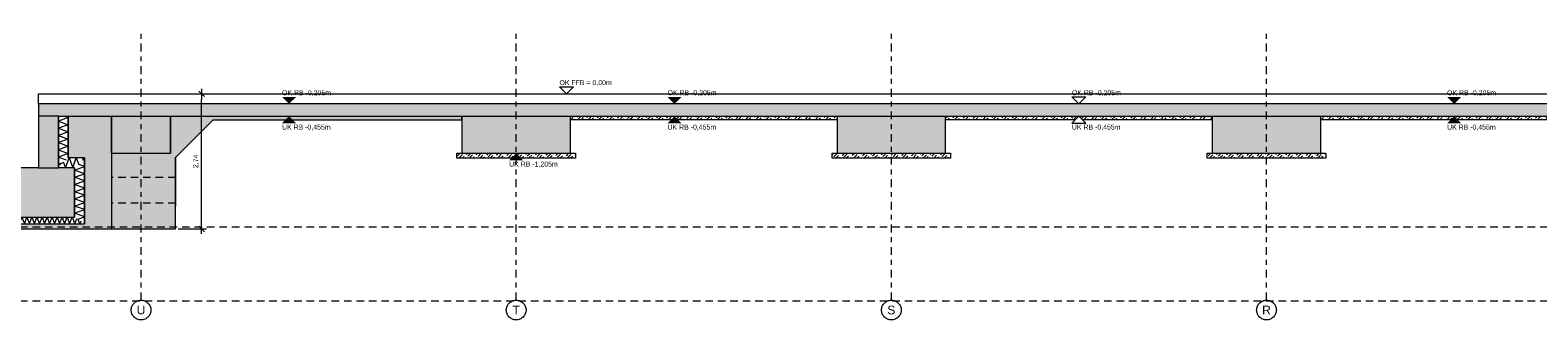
# Model space of a CAD drawing. Header units: metres. Extents: x -273 to 6, y -183 to 13.
# Tile 8 of 141: x -163 to -132, y -55 to -49. Entities that reach past the tile are written whole.
import ezdxf

# ---------------------------------------------------------------- set-up
doc = ezdxf.new("R2010")
doc.units = ezdxf.units.M
doc.header["$LTSCALE"] = 0.05
doc.header["$PDMODE"] = 1
doc.header["$PDSIZE"] = -2
doc.linetypes.add('ISO-02 Strichlinie', pattern=[3.81, 3.048, -0.762])
doc.linetypes.add('Linienart-53', pattern=[5.291531, 3.175, -1.058062, 0.352704, -0.705764])
doc.layers.get('0').update_dxf_attribs({"lineweight": 25})
for name, color, linetype, lineweight, true_color in [('00 -Bauelemente -Dämmung innen', 7, 'Continuous', 9, 0xff7fe6), ('30 -35 Decken- 0 Decken', 7, 'Continuous', 35, 0x00ee00), ('70 -72 Beschriftung- 1 Beschriftung allgemein', 7, 'Continuous', 9, 0xff6633), ('70 -76 Bemaßung- 2 Allgemein', 7, 'Continuous', 5, 0x6666cc)]:
    doc.layers.add(name, color=color, linetype=linetype, lineweight=lineweight, true_color=true_color)
doc.layers.add('70 -71 Achsen- 1 Gebäudeachsen', color=7, linetype='Linienart-53', lineweight=18)
doc.layers.add('Keine', color=7, linetype='Continuous', lineweight=9)
doc.styles.add('Arial', font='arial.ttf')
doc.dimstyles.new('SIA_DIN1356', dxfattribs={"dimtxt": 0.100689, "dimasz": 0.112241, "dimexe": 0.1, "dimexo": 0.15, "dimgap": 0.025, "dimtad": 1, "dimdec": 3, "dimtxsty": 'Arial', "dimblk": 'VW_SLASH-3', "dimblk1": 'VW_SLASH-3', "dimblk2": 'VW_SLASH-3', "dimcen": 0, "dimdle": 0.1, "dimadec": 3, "dimazin": 0, "dimtfac": 1, "dimtdec": 3, "dimtix": 1, "dimtmove": 0, "dimatfit": 0, "dimldrblk": 'VW_FILLEDARROW-1', "dimfxl": 1, "dimfrac": 2, "dimtolj": 1, "dimarcsym": 0})
pattern_1 = [(-135, (0, 0), (0.035355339, -0.035355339), [0.084852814, -0.056568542])]

# ---------------------------------------------------------------- blocks, each defined once
blk = doc.blocks.new('Gruppe-3257')
at = {"color": 255, "linetype": 'Continuous', "lineweight": 5}
blk.add_wipeout([(-161.366, 33.931), (-161.366, 35.271), (-161.566, 35.071), (-161.566, 34.071)], dxfattribs=at).dxf.layer = '00 -Bauelemente -Dämmung innen'
blk = doc.blocks.new('Gruppe-3258')
at = {"layer": '00 -Bauelemente -Dämmung innen', "color": 7, "transparency": 33554687, "flags": 128}
for points in [[(-161.503, 34.027), (-161.366, 34.077), (-161.566, 34.15), (-161.366, 34.222), (-161.566, 34.295), (-161.366, 34.368), (-161.566, 34.441), (-161.366, 34.514), (-161.566, 34.586), (-161.366, 34.659), (-161.566, 34.732), (-161.366, 34.805), (-161.566, 34.878), (-161.366, 34.95), (-161.566, 35.023), (-161.366, 35.096), (-161.495, 35.143)], [(-161.388, 35.249), (-161.366, 35.241), (-161.413, 35.224)], [(-161.388, 35.249), (-161.366, 35.241), (-161.413, 35.224)]]:
    blk.add_lwpolyline(points, dxfattribs=at)
blk = doc.blocks.new('Gruppe-3259')
at = {"layer": '00 -Bauelemente -Dämmung innen', "color": 7, "linetype": 'Continuous', "lineweight": 9, "transparency": 33554687}
blk.add_line((-161.566, 35.071), (-161.566, 34.071), dxfattribs=at)
blk = doc.blocks.new('Gruppe-3260')
at = {"layer": '00 -Bauelemente -Dämmung innen', "color": 7, "linetype": 'Continuous', "lineweight": 9, "transparency": 33554687}
blk.add_line((-161.366, 33.931), (-161.366, 35.271), dxfattribs=at)
blk = doc.blocks.new('Gruppe-3261')
at = {"layer": '00 -Bauelemente -Dämmung innen', "color": 7, "transparency": 33554687}
for name in ['Gruppe-3260', 'Gruppe-3259']:
    blk.add_blockref(name, (0, 0), dxfattribs=at)
blk = doc.blocks.new('Gruppe-3262')
at = {"layer": '00 -Bauelemente -Dämmung innen', "color": 7}
blk.add_blockref('Gruppe-3257', (0, 0), dxfattribs=at)
at = {"layer": '00 -Bauelemente -Dämmung innen', "color": 7, "transparency": 33554687}
for name in ['Gruppe-3261', 'Gruppe-3258']:
    blk.add_blockref(name, (0, 0), dxfattribs=at)
blk = doc.blocks.new('Gruppe-3263')
at = {"layer": '00 -Bauelemente -Dämmung innen', "color": 7, "transparency": 33554687}
blk.add_blockref('Gruppe-3262', (0, 0), dxfattribs=at)
at = {"layer": '00 -Bauelemente -Dämmung innen', "color": 0, "flags": 1}
for tag in ['IFC_UUID', 'instanceID', 'prm0_name', 'prm0_type', 'prm0_value', 'prm1_name', 'prm1_type', 'prm1_value', 'prm2_name', 'prm2_type', 'prm2_value', 'prm3_name', 'prm3_type', 'prm3_value', 'prm4_name', 'prm4_type', 'prm4_value', 'prm5_name', 'prm5_type', 'prm5_value', 'prm6_name', 'prm6_type', 'prm6_value']:
    blk.add_attdef(tag, (-161.566, 33.931), '', height=0.00018, dxfattribs=at)
blk = doc.blocks.new('Gruppe-3264')
at = {"color": 255, "linetype": 'Continuous', "lineweight": 5}
blk.add_wipeout([(-161.896, 35.071), (-161.566, 35.071), (-161.366, 35.271), (-161.696, 35.271)], dxfattribs=at).dxf.layer = '00 -Bauelemente -Dämmung innen'
blk = doc.blocks.new('Gruppe-3265')
at = {"layer": '00 -Bauelemente -Dämmung innen', "color": 7, "transparency": 33554687, "flags": 128}
for points in [[(-161.789, 35.178), (-161.75, 35.071), (-161.678, 35.271), (-161.605, 35.071), (-161.532, 35.271), (-161.488, 35.149)], [(-161.398, 35.239), (-161.386, 35.271), (-161.381, 35.256)], [(-161.398, 35.239), (-161.386, 35.271), (-161.381, 35.256)]]:
    blk.add_lwpolyline(points, dxfattribs=at)
blk = doc.blocks.new('Gruppe-3266')
at = {"layer": '00 -Bauelemente -Dämmung innen', "color": 7, "linetype": 'Continuous', "lineweight": 9, "transparency": 33554687}
blk.add_line((-161.366, 35.271), (-161.696, 35.271), dxfattribs=at)
blk = doc.blocks.new('Gruppe-3267')
at = {"layer": '00 -Bauelemente -Dämmung innen', "color": 7, "linetype": 'Continuous', "lineweight": 9, "transparency": 33554687}
blk.add_line((-161.896, 35.071), (-161.566, 35.071), dxfattribs=at)
blk = doc.blocks.new('Gruppe-3268')
at = {"layer": '00 -Bauelemente -Dämmung innen', "color": 7, "transparency": 33554687}
for name in ['Gruppe-3266', 'Gruppe-3267']:
    blk.add_blockref(name, (0, 0), dxfattribs=at)
blk = doc.blocks.new('Gruppe-3269')
at = {"layer": '00 -Bauelemente -Dämmung innen', "color": 7}
blk.add_blockref('Gruppe-3264', (0, 0), dxfattribs=at)
at = {"layer": '00 -Bauelemente -Dämmung innen', "color": 7, "transparency": 33554687}
for name in ['Gruppe-3268', 'Gruppe-3265']:
    blk.add_blockref(name, (0, 0), dxfattribs=at)
blk = doc.blocks.new('Gruppe-3270')
at = {"layer": '00 -Bauelemente -Dämmung innen', "color": 7, "transparency": 33554687}
blk.add_blockref('Gruppe-3269', (0, 0), dxfattribs=at)
at = {"layer": '00 -Bauelemente -Dämmung innen', "color": 0, "flags": 1}
for tag in ['IFC_UUID', 'instanceID', 'prm0_name', 'prm0_type', 'prm0_value', 'prm1_name', 'prm1_type', 'prm1_value', 'prm2_name', 'prm2_type', 'prm2_value', 'prm3_name', 'prm3_type', 'prm3_value', 'prm4_name', 'prm4_type', 'prm4_value', 'prm5_name', 'prm5_type', 'prm5_value', 'prm6_name', 'prm6_type', 'prm6_value']:
    blk.add_attdef(tag, (-161.896, 35.071), '', height=0.00018, dxfattribs=at)
blk = doc.blocks.new('Gruppe-3271')
at = {"color": 255, "linetype": 'Continuous', "lineweight": 5}
blk.add_wipeout([(-161.696, 35.271), (-161.696, 36.116), (-161.896, 36.116), (-161.896, 35.071)], dxfattribs=at).dxf.layer = '00 -Bauelemente -Dämmung innen'
blk = doc.blocks.new('Gruppe-3272')
at = {"layer": '00 -Bauelemente -Dämmung innen', "color": 7, "transparency": 33554687, "flags": 128}
for points in [[(-161.767, 36.116), (-161.696, 36.09), (-161.896, 36.018), (-161.696, 35.945), (-161.896, 35.872), (-161.696, 35.799), (-161.896, 35.726), (-161.696, 35.654), (-161.896, 35.581), (-161.696, 35.508), (-161.896, 35.435), (-161.696, 35.362), (-161.896, 35.29), (-161.736, 35.231)], [(-161.843, 35.125), (-161.896, 35.144), (-161.782, 35.186)]]:
    blk.add_lwpolyline(points, dxfattribs=at)
blk = doc.blocks.new('Gruppe-3273')
at = {"layer": '00 -Bauelemente -Dämmung innen', "color": 7, "linetype": 'Continuous', "lineweight": 9, "transparency": 33554687}
blk.add_line((-161.896, 36.116), (-161.896, 35.071), dxfattribs=at)
blk = doc.blocks.new('Gruppe-3274')
at = {"layer": '00 -Bauelemente -Dämmung innen', "color": 7, "linetype": 'Continuous', "lineweight": 9, "transparency": 33554687}
blk.add_line((-161.696, 35.271), (-161.696, 36.116), dxfattribs=at)
blk = doc.blocks.new('Gruppe-3275')
at = {"layer": '00 -Bauelemente -Dämmung innen', "color": 7, "transparency": 33554687}
for name in ['Gruppe-3273', 'Gruppe-3274']:
    blk.add_blockref(name, (0, 0), dxfattribs=at)
blk = doc.blocks.new('Gruppe-3276')
at = {"layer": '00 -Bauelemente -Dämmung innen', "color": 7}
blk.add_blockref('Gruppe-3271', (0, 0), dxfattribs=at)
at = {"layer": '00 -Bauelemente -Dämmung innen', "color": 7, "transparency": 33554687}
for name in ['Gruppe-3272', 'Gruppe-3275']:
    blk.add_blockref(name, (0, 0), dxfattribs=at)
blk = doc.blocks.new('Gruppe-3277')
at = {"layer": '00 -Bauelemente -Dämmung innen', "color": 7, "transparency": 33554687}
blk.add_blockref('Gruppe-3276', (0, 0), dxfattribs=at)
at = {"layer": '00 -Bauelemente -Dämmung innen', "color": 0, "flags": 1}
for tag in ['IFC_UUID', 'instanceID', 'prm0_name', 'prm0_type', 'prm0_value', 'prm1_name', 'prm1_type', 'prm1_value', 'prm2_name', 'prm2_type', 'prm2_value', 'prm3_name', 'prm3_type', 'prm3_value', 'prm4_name', 'prm4_type', 'prm4_value', 'prm5_name', 'prm5_type', 'prm5_value', 'prm6_name', 'prm6_type', 'prm6_value']:
    blk.add_attdef(tag, (-161.896, 35.071), '', height=0.00018, dxfattribs=at)
blk = doc.blocks.new('Gruppe-3353')
at = {"color": 255, "linetype": 'Continuous', "lineweight": 5}
blk.add_wipeout([(-164.826, 33.931), (-161.366, 33.931), (-161.566, 34.071), (-164.626, 34.071)], dxfattribs=at).dxf.layer = '00 -Bauelemente -Dämmung innen'
blk = doc.blocks.new('Gruppe-3354')
at = {"layer": '00 -Bauelemente -Dämmung innen', "color": 7, "transparency": 33554687, "flags": 128}
for points in [[(-164.689, 34.027), (-164.724, 33.931), (-164.745, 33.988)], [(-164.664, 34.045), (-164.622, 33.931), (-164.571, 34.071), (-164.52, 33.931), (-164.469, 34.071), (-164.418, 33.931), (-164.367, 34.071), (-164.316, 33.931), (-164.265, 34.071), (-164.215, 33.931), (-164.164, 34.071), (-164.113, 33.931), (-164.062, 34.071), (-164.011, 33.931), (-163.96, 34.071), (-163.909, 33.931), (-163.858, 34.071), (-163.807, 33.931), (-163.756, 34.071), (-163.705, 33.931), (-163.654, 34.071), (-163.603, 33.931), (-163.552, 34.071), (-163.501, 33.931), (-163.45, 34.071), (-163.399, 33.931), (-163.348, 34.071), (-163.297, 33.931), (-163.246, 34.071), (-163.195, 33.931), (-163.144, 34.071), (-163.094, 33.931), (-163.043, 34.071), (-162.992, 33.931), (-162.941, 34.071), (-162.89, 33.931), (-162.839, 34.071), (-162.788, 33.931), (-162.737, 34.071), (-162.686, 33.931), (-162.635, 34.071), (-162.584, 33.931), (-162.533, 34.071), (-162.482, 33.931), (-162.431, 34.071), (-162.38, 33.931), (-162.329, 34.071), (-162.278, 33.931), (-162.227, 34.071), (-162.176, 33.931), (-162.125, 34.071), (-162.074, 33.931), (-162.023, 34.071), (-161.972, 33.931), (-161.922, 34.071), (-161.871, 33.931), (-161.82, 34.071), (-161.769, 33.931), (-161.718, 34.071), (-161.667, 33.931), (-161.616, 34.071), (-161.565, 33.931), (-161.524, 34.042)], [(-161.443, 33.985), (-161.463, 33.931), (-161.496, 34.022)], [(-161.443, 33.985), (-161.463, 33.931), (-161.496, 34.022)]]:
    blk.add_lwpolyline(points, dxfattribs=at)
blk = doc.blocks.new('Gruppe-3355')
at = {"layer": '00 -Bauelemente -Dämmung innen', "color": 7, "linetype": 'Continuous', "lineweight": 9, "transparency": 33554687}
blk.add_line((-161.566, 34.071), (-164.626, 34.071), dxfattribs=at)
blk = doc.blocks.new('Gruppe-3356')
at = {"layer": '00 -Bauelemente -Dämmung innen', "color": 7, "linetype": 'Continuous', "lineweight": 9, "transparency": 33554687}
blk.add_line((-164.826, 33.931), (-161.366, 33.931), dxfattribs=at)
blk = doc.blocks.new('Gruppe-3357')
at = {"layer": '00 -Bauelemente -Dämmung innen', "color": 7, "transparency": 33554687}
for name in ['Gruppe-3356', 'Gruppe-3355']:
    blk.add_blockref(name, (0, 0), dxfattribs=at)
blk = doc.blocks.new('Gruppe-3358')
at = {"layer": '00 -Bauelemente -Dämmung innen', "color": 7}
blk.add_blockref('Gruppe-3353', (0, 0), dxfattribs=at)
at = {"layer": '00 -Bauelemente -Dämmung innen', "color": 7, "transparency": 33554687}
for name in ['Gruppe-3357', 'Gruppe-3354']:
    blk.add_blockref(name, (0, 0), dxfattribs=at)
blk = doc.blocks.new('Gruppe-3359')
at = {"layer": '00 -Bauelemente -Dämmung innen', "color": 7, "transparency": 33554687}
blk.add_blockref('Gruppe-3358', (0, 0), dxfattribs=at)
at = {"layer": '00 -Bauelemente -Dämmung innen', "color": 0, "flags": 1}
for tag in ['IFC_UUID', 'instanceID', 'prm0_name', 'prm0_type', 'prm0_value', 'prm1_name', 'prm1_type', 'prm1_value', 'prm2_name', 'prm2_type', 'prm2_value', 'prm3_name', 'prm3_type', 'prm3_value', 'prm4_name', 'prm4_type', 'prm4_value', 'prm5_name', 'prm5_type', 'prm5_value', 'prm6_name', 'prm6_type', 'prm6_value']:
    blk.add_attdef(tag, (-164.826, 33.931), '', height=0.00018, dxfattribs=at)
blk = doc.blocks.new('Gruppe-3482')
at = {"layer": '70 -71 Achsen- 1 Gebäudeachsen', "transparency": 33554687}
for p, q in [((-160.221, 32.385), (-160.221, 37.864)), ((-152.621, 32.385), (-152.621, 37.864)), ((-145.021, 32.385), (-145.021, 37.864)), ((-137.421, 32.385), (-137.421, 37.864))]:
    blk.add_line(p, q, dxfattribs=at)
at = {"color": 255, "transparency": 33554687}
for points in [[(-160.221, 31.985), (-160.241, 31.986), (-160.26, 31.989), (-160.279, 31.994), (-160.298, 32), (-160.315, 32.009), (-160.332, 32.019), (-160.348, 32.031), (-160.362, 32.044), (-160.376, 32.058), (-160.387, 32.074), (-160.397, 32.091), (-160.406, 32.109), (-160.412, 32.127), (-160.417, 32.146), (-160.42, 32.166), (-160.421, 32.185), (-160.42, 32.205), (-160.417, 32.224), (-160.412, 32.243), (-160.406, 32.262), (-160.397, 32.28), (-160.387, 32.296), (-160.376, 32.312), (-160.362, 32.327), (-160.348, 32.34), (-160.332, 32.352), (-160.315, 32.362), (-160.298, 32.37), (-160.279, 32.377), (-160.26, 32.381), (-160.241, 32.384), (-160.221, 32.385), (-160.201, 32.384), (-160.182, 32.381), (-160.163, 32.377), (-160.144, 32.37), (-160.127, 32.362), (-160.11, 32.352), (-160.094, 32.34), (-160.08, 32.327), (-160.066, 32.312), (-160.055, 32.296), (-160.045, 32.28), (-160.036, 32.262), (-160.03, 32.243), (-160.025, 32.224), (-160.022, 32.205), (-160.021, 32.185), (-160.022, 32.166), (-160.025, 32.146), (-160.03, 32.127), (-160.036, 32.109), (-160.045, 32.091), (-160.055, 32.074), (-160.066, 32.058), (-160.08, 32.044), (-160.094, 32.031), (-160.11, 32.019), (-160.127, 32.009), (-160.144, 32), (-160.163, 31.994), (-160.182, 31.989), (-160.201, 31.986)], [(-152.621, 31.985), (-152.641, 31.986), (-152.66, 31.989), (-152.679, 31.994), (-152.698, 32), (-152.715, 32.009), (-152.732, 32.019), (-152.748, 32.031), (-152.762, 32.044), (-152.776, 32.058), (-152.787, 32.074), (-152.797, 32.091), (-152.806, 32.109), (-152.812, 32.127), (-152.817, 32.146), (-152.82, 32.166), (-152.821, 32.185), (-152.82, 32.205), (-152.817, 32.224), (-152.812, 32.243), (-152.806, 32.262), (-152.797, 32.28), (-152.787, 32.296), (-152.776, 32.312), (-152.762, 32.327), (-152.748, 32.34), (-152.732, 32.352), (-152.715, 32.362), (-152.698, 32.37), (-152.679, 32.377), (-152.66, 32.381), (-152.641, 32.384), (-152.621, 32.385), (-152.601, 32.384), (-152.582, 32.381), (-152.563, 32.377), (-152.544, 32.37), (-152.527, 32.362), (-152.51, 32.352), (-152.494, 32.34), (-152.48, 32.327), (-152.466, 32.312), (-152.455, 32.296), (-152.445, 32.28), (-152.436, 32.262), (-152.43, 32.243), (-152.425, 32.224), (-152.422, 32.205), (-152.421, 32.185), (-152.422, 32.166), (-152.425, 32.146), (-152.43, 32.127), (-152.436, 32.109), (-152.445, 32.091), (-152.455, 32.074), (-152.466, 32.058), (-152.48, 32.044), (-152.494, 32.031), (-152.51, 32.019), (-152.527, 32.009), (-152.544, 32), (-152.563, 31.994), (-152.582, 31.989), (-152.601, 31.986)], [(-145.021, 31.985), (-145.041, 31.986), (-145.06, 31.989), (-145.079, 31.994), (-145.098, 32), (-145.115, 32.009), (-145.132, 32.019), (-145.148, 32.031), (-145.162, 32.044), (-145.176, 32.058), (-145.187, 32.074), (-145.197, 32.091), (-145.206, 32.109), (-145.212, 32.127), (-145.217, 32.146), (-145.22, 32.166), (-145.221, 32.185), (-145.22, 32.205), (-145.217, 32.224), (-145.212, 32.243), (-145.206, 32.262), (-145.197, 32.28), (-145.187, 32.296), (-145.176, 32.312), (-145.162, 32.327), (-145.148, 32.34), (-145.132, 32.352), (-145.115, 32.362), (-145.098, 32.37), (-145.079, 32.377), (-145.06, 32.381), (-145.041, 32.384), (-145.021, 32.385), (-145.001, 32.384), (-144.982, 32.381), (-144.963, 32.377), (-144.944, 32.37), (-144.927, 32.362), (-144.91, 32.352), (-144.894, 32.34), (-144.88, 32.327), (-144.866, 32.312), (-144.855, 32.296), (-144.845, 32.28), (-144.836, 32.262), (-144.83, 32.243), (-144.825, 32.224), (-144.822, 32.205), (-144.821, 32.185), (-144.822, 32.166), (-144.825, 32.146), (-144.83, 32.127), (-144.836, 32.109), (-144.845, 32.091), (-144.855, 32.074), (-144.866, 32.058), (-144.88, 32.044), (-144.894, 32.031), (-144.91, 32.019), (-144.927, 32.009), (-144.944, 32), (-144.963, 31.994), (-144.982, 31.989), (-145.001, 31.986)], [(-137.421, 31.985), (-137.441, 31.986), (-137.46, 31.989), (-137.479, 31.994), (-137.498, 32), (-137.515, 32.009), (-137.532, 32.019), (-137.548, 32.031), (-137.562, 32.044), (-137.576, 32.058), (-137.587, 32.074), (-137.597, 32.091), (-137.606, 32.109), (-137.612, 32.127), (-137.617, 32.146), (-137.62, 32.166), (-137.621, 32.185), (-137.62, 32.205), (-137.617, 32.224), (-137.612, 32.243), (-137.606, 32.262), (-137.597, 32.28), (-137.587, 32.296), (-137.576, 32.312), (-137.562, 32.327), (-137.548, 32.34), (-137.532, 32.352), (-137.515, 32.362), (-137.498, 32.37), (-137.479, 32.377), (-137.46, 32.381), (-137.441, 32.384), (-137.421, 32.385), (-137.401, 32.384), (-137.382, 32.381), (-137.363, 32.377), (-137.344, 32.37), (-137.327, 32.362), (-137.31, 32.352), (-137.294, 32.34), (-137.28, 32.327), (-137.266, 32.312), (-137.255, 32.296), (-137.245, 32.28), (-137.236, 32.262), (-137.23, 32.243), (-137.225, 32.224), (-137.222, 32.205), (-137.221, 32.185), (-137.222, 32.166), (-137.225, 32.146), (-137.23, 32.127), (-137.236, 32.109), (-137.245, 32.091), (-137.255, 32.074), (-137.266, 32.058), (-137.28, 32.044), (-137.294, 32.031), (-137.31, 32.019), (-137.327, 32.009), (-137.344, 32), (-137.363, 31.994), (-137.382, 31.989), (-137.401, 31.986)]]:
    blk.add_wipeout(points, dxfattribs=at).dxf.layer = 'Keine'
at = {"layer": 'Keine', "transparency": 33554687, "flags": 128}
for points in [[(-160.221, 31.985), (-160.241, 31.986), (-160.26, 31.989), (-160.279, 31.994), (-160.298, 32), (-160.315, 32.009), (-160.332, 32.019), (-160.348, 32.031), (-160.362, 32.044), (-160.376, 32.058), (-160.387, 32.074), (-160.397, 32.091), (-160.406, 32.109), (-160.412, 32.127), (-160.417, 32.146), (-160.42, 32.166), (-160.421, 32.185), (-160.42, 32.205), (-160.417, 32.224), (-160.412, 32.243), (-160.406, 32.262), (-160.397, 32.28), (-160.387, 32.296), (-160.376, 32.312), (-160.362, 32.327), (-160.348, 32.34), (-160.332, 32.352), (-160.315, 32.362), (-160.298, 32.37), (-160.279, 32.377), (-160.26, 32.381), (-160.241, 32.384), (-160.221, 32.385), (-160.201, 32.384), (-160.182, 32.381), (-160.163, 32.377), (-160.144, 32.37), (-160.127, 32.362), (-160.11, 32.352), (-160.094, 32.34), (-160.08, 32.327), (-160.066, 32.312), (-160.055, 32.296), (-160.045, 32.28), (-160.036, 32.262), (-160.03, 32.243), (-160.025, 32.224), (-160.022, 32.205), (-160.021, 32.185), (-160.022, 32.166), (-160.025, 32.146), (-160.03, 32.127), (-160.036, 32.109), (-160.045, 32.091), (-160.055, 32.074), (-160.066, 32.058), (-160.08, 32.044), (-160.094, 32.031), (-160.11, 32.019), (-160.127, 32.009), (-160.144, 32), (-160.163, 31.994), (-160.182, 31.989), (-160.201, 31.986)], [(-152.621, 31.985), (-152.641, 31.986), (-152.66, 31.989), (-152.679, 31.994), (-152.698, 32), (-152.715, 32.009), (-152.732, 32.019), (-152.748, 32.031), (-152.762, 32.044), (-152.776, 32.058), (-152.787, 32.074), (-152.797, 32.091), (-152.806, 32.109), (-152.812, 32.127), (-152.817, 32.146), (-152.82, 32.166), (-152.821, 32.185), (-152.82, 32.205), (-152.817, 32.224), (-152.812, 32.243), (-152.806, 32.262), (-152.797, 32.28), (-152.787, 32.296), (-152.776, 32.312), (-152.762, 32.327), (-152.748, 32.34), (-152.732, 32.352), (-152.715, 32.362), (-152.698, 32.37), (-152.679, 32.377), (-152.66, 32.381), (-152.641, 32.384), (-152.621, 32.385), (-152.601, 32.384), (-152.582, 32.381), (-152.563, 32.377), (-152.544, 32.37), (-152.527, 32.362), (-152.51, 32.352), (-152.494, 32.34), (-152.48, 32.327), (-152.466, 32.312), (-152.455, 32.296), (-152.445, 32.28), (-152.436, 32.262), (-152.43, 32.243), (-152.425, 32.224), (-152.422, 32.205), (-152.421, 32.185), (-152.422, 32.166), (-152.425, 32.146), (-152.43, 32.127), (-152.436, 32.109), (-152.445, 32.091), (-152.455, 32.074), (-152.466, 32.058), (-152.48, 32.044), (-152.494, 32.031), (-152.51, 32.019), (-152.527, 32.009), (-152.544, 32), (-152.563, 31.994), (-152.582, 31.989), (-152.601, 31.986)], [(-145.021, 31.985), (-145.041, 31.986), (-145.06, 31.989), (-145.079, 31.994), (-145.098, 32), (-145.115, 32.009), (-145.132, 32.019), (-145.148, 32.031), (-145.162, 32.044), (-145.176, 32.058), (-145.187, 32.074), (-145.197, 32.091), (-145.206, 32.109), (-145.212, 32.127), (-145.217, 32.146), (-145.22, 32.166), (-145.221, 32.185), (-145.22, 32.205), (-145.217, 32.224), (-145.212, 32.243), (-145.206, 32.262), (-145.197, 32.28), (-145.187, 32.296), (-145.176, 32.312), (-145.162, 32.327), (-145.148, 32.34), (-145.132, 32.352), (-145.115, 32.362), (-145.098, 32.37), (-145.079, 32.377), (-145.06, 32.381), (-145.041, 32.384), (-145.021, 32.385), (-145.001, 32.384), (-144.982, 32.381), (-144.963, 32.377), (-144.944, 32.37), (-144.927, 32.362), (-144.91, 32.352), (-144.894, 32.34), (-144.88, 32.327), (-144.866, 32.312), (-144.855, 32.296), (-144.845, 32.28), (-144.836, 32.262), (-144.83, 32.243), (-144.825, 32.224), (-144.822, 32.205), (-144.821, 32.185), (-144.822, 32.166), (-144.825, 32.146), (-144.83, 32.127), (-144.836, 32.109), (-144.845, 32.091), (-144.855, 32.074), (-144.866, 32.058), (-144.88, 32.044), (-144.894, 32.031), (-144.91, 32.019), (-144.927, 32.009), (-144.944, 32), (-144.963, 31.994), (-144.982, 31.989), (-145.001, 31.986)], [(-137.421, 31.985), (-137.441, 31.986), (-137.46, 31.989), (-137.479, 31.994), (-137.498, 32), (-137.515, 32.009), (-137.532, 32.019), (-137.548, 32.031), (-137.562, 32.044), (-137.576, 32.058), (-137.587, 32.074), (-137.597, 32.091), (-137.606, 32.109), (-137.612, 32.127), (-137.617, 32.146), (-137.62, 32.166), (-137.621, 32.185), (-137.62, 32.205), (-137.617, 32.224), (-137.612, 32.243), (-137.606, 32.262), (-137.597, 32.28), (-137.587, 32.296), (-137.576, 32.312), (-137.562, 32.327), (-137.548, 32.34), (-137.532, 32.352), (-137.515, 32.362), (-137.498, 32.37), (-137.479, 32.377), (-137.46, 32.381), (-137.441, 32.384), (-137.421, 32.385), (-137.401, 32.384), (-137.382, 32.381), (-137.363, 32.377), (-137.344, 32.37), (-137.327, 32.362), (-137.31, 32.352), (-137.294, 32.34), (-137.28, 32.327), (-137.266, 32.312), (-137.255, 32.296), (-137.245, 32.28), (-137.236, 32.262), (-137.23, 32.243), (-137.225, 32.224), (-137.222, 32.205), (-137.221, 32.185), (-137.222, 32.166), (-137.225, 32.146), (-137.23, 32.127), (-137.236, 32.109), (-137.245, 32.091), (-137.255, 32.074), (-137.266, 32.058), (-137.28, 32.044), (-137.294, 32.031), (-137.31, 32.019), (-137.327, 32.009), (-137.344, 32), (-137.363, 31.994), (-137.382, 31.989), (-137.401, 31.986)]]:
    blk.add_lwpolyline(points, close=True, dxfattribs=at)
at = {"layer": 'Keine', "transparency": 33554687, "char_height": 0.176, "attachment_point": 5, "line_spacing_factor": 0.970891, "style": 'Arial'}
for s, insert in [('U', (-160.221, 32.185)), ('T', (-152.621, 32.185)), ('S', (-145.021, 32.185)), ('R', (-137.421, 32.185))]:
    blk.add_mtext(s, dxfattribs=dict(at, insert=insert))
blk = doc.blocks.new('Gruppe-3483')
at = {"color": 255, "linetype": 'Continuous', "lineweight": 9}
for points in [[(-151.60176481, 36.57119107), (-151.74402914, 36.71345541), (-151.45950047, 36.71345541)], [(-153.72099996, 36.04619107), (-153.72099996, 36.11619107), (-159.62099996, 36.11619107), (-159.62099996, 35.36619107), (-160.82099996, 35.36619107), (-160.82099996, 36.11619107), (-161.69599996, 36.11619107), (-161.69599996, 35.27119107), (-161.36599996, 35.27119107), (-161.36599996, 33.93119107), (-164.82599996, 33.93119107), (-164.82599996, 35.27119107), (-164.49599996, 35.27119107), (-164.49599996, 35.77619107), (-165.83599318, 35.77619107), (-165.83599318, 35.87619107), (-167.72099996, 35.87619107), (-167.72099996, 35.80619107), (-166.90099996, 35.80619107), (-164.92599996, 33.83119107), (-161.28357356, 33.83119107), (-159.52099996, 33.83119107), (-159.52099996, 35.26619107), (-159.53857356, 35.26619107), (-158.75857356, 36.04619107)], [(-151.52099996, 36.11619107), (-146.12099996, 36.11619107), (-146.12099996, 36.04619107), (-151.52099996, 36.04619107)], [(-143.92099996, 36.11619107), (-138.52099996, 36.11619107), (-138.52099996, 36.04619107), (-143.92099996, 36.04619107)], [(-136.32099996, 36.11619107), (-130.92099996, 36.11619107), (-130.92099996, 36.04619107), (-136.32099996, 36.04619107)], [(-146.22099996, 35.36619107), (-143.82099996, 35.36619107), (-143.82099996, 35.26619107), (-146.22099996, 35.26619107)], [(-138.62099996, 35.36619107), (-136.22099996, 35.36619107), (-136.22099996, 35.26619107), (-138.62099996, 35.26619107)]]:
    blk.add_wipeout(points, dxfattribs=at).dxf.layer = '30 -35 Decken- 0 Decken'
at = {"layer": '30 -35 Decken- 0 Decken', "linetype": 'Continuous', "lineweight": 9}
h = blk.add_hatch(dxfattribs=at)
h.set_pattern_fill('5_Beton unbewehrt', style=0, pattern_type=2)
h.set_pattern_definition(pattern_1)
h.paths.add_polyline_path([(-153.72099996, 36.04619107), (-153.72099996, 36.11619107), (-159.62099996, 36.11619107), (-159.62099996, 35.36619107), (-160.82099996, 35.36619107), (-160.82099996, 36.11619107), (-161.69599996, 36.11619107), (-161.69599996, 35.27119107), (-161.36599996, 35.27119107), (-161.36599996, 33.93119107), (-164.82599996, 33.93119107), (-164.82599996, 35.27119107), (-164.49599996, 35.27119107), (-164.49599996, 35.77619107), (-165.83599318, 35.77619107), (-165.83599318, 35.87619107), (-167.72099996, 35.87619107), (-167.72099996, 35.80619107), (-166.90099996, 35.80619107), (-164.92599996, 33.83119107), (-161.28357356, 33.83119107), (-159.52099996, 33.83119107), (-159.52099996, 35.26619107), (-159.53857356, 35.26619107), (-158.75857356, 36.04619107)])
h = blk.add_hatch(dxfattribs=at)
h.set_pattern_fill('5_Beton unbewehrt', style=0, pattern_type=2)
h.set_pattern_definition(pattern_1)
h.paths.add_polyline_path([(-151.52099996, 36.11619107), (-146.12099996, 36.11619107), (-146.12099996, 36.04619107), (-151.52099996, 36.04619107)])
h = blk.add_hatch(dxfattribs=at)
h.set_pattern_fill('5_Beton unbewehrt', style=0, pattern_type=2)
h.set_pattern_definition(pattern_1)
h.paths.add_polyline_path([(-143.92099996, 36.11619107), (-138.52099996, 36.11619107), (-138.52099996, 36.04619107), (-143.92099996, 36.04619107)])
h = blk.add_hatch(dxfattribs=at)
h.set_pattern_fill('5_Beton unbewehrt', style=0, pattern_type=2)
h.set_pattern_definition(pattern_1)
h.paths.add_polyline_path([(-136.32099996, 36.11619107), (-130.92099996, 36.11619107), (-130.92099996, 36.04619107), (-136.32099996, 36.04619107)])
h = blk.add_hatch(dxfattribs=at)
h.set_pattern_fill('5_Beton unbewehrt', style=0, pattern_type=2)
h.set_pattern_definition(pattern_1)
h.paths.add_polyline_path([(-146.22099996, 35.36619107), (-143.82099996, 35.36619107), (-143.82099996, 35.26619107), (-146.22099996, 35.26619107)])
h = blk.add_hatch(dxfattribs=at)
h.set_pattern_fill('5_Beton unbewehrt', style=0, pattern_type=2)
h.set_pattern_definition(pattern_1)
h.paths.add_polyline_path([(-138.62099996, 35.36619107), (-136.22099996, 35.36619107), (-136.22099996, 35.26619107), (-138.62099996, 35.26619107)])
at = {"layer": '30 -35 Decken- 0 Decken', "color": 7, "linetype": 'Continuous', "lineweight": 9, "flags": 128}
for points in [[(-151.60176481, 36.57119107), (-151.74402914, 36.71345541), (-151.45950047, 36.71345541)], [(-151.52099996, 36.11619107), (-146.12099996, 36.11619107), (-146.12099996, 36.04619107), (-151.52099996, 36.04619107)], [(-143.92099996, 36.11619107), (-138.52099996, 36.11619107), (-138.52099996, 36.04619107), (-143.92099996, 36.04619107)], [(-136.32099996, 36.11619107), (-130.92099996, 36.11619107), (-130.92099996, 36.04619107), (-136.32099996, 36.04619107)], [(-146.22099996, 35.36619107), (-143.82099996, 35.36619107), (-143.82099996, 35.26619107), (-146.22099996, 35.26619107)], [(-138.62099996, 35.36619107), (-136.22099996, 35.36619107), (-136.22099996, 35.26619107), (-138.62099996, 35.26619107)]]:
    blk.add_lwpolyline(points, close=True, dxfattribs=at)
blk.add_lwpolyline([(-164.92599996, 33.83119107), (-161.28357356, 33.83119107), (-159.52099996, 33.83119107), (-159.52099996, 35.26619107), (-159.53857356, 35.26619107), (-158.75857356, 36.04619107), (-153.72099996, 36.04619107), (-153.72099996, 36.11619107), (-159.62099996, 36.11619107), (-159.62099996, 35.36619107), (-160.82099996, 35.36619107), (-160.82099996, 36.11619107), (-161.69599996, 36.11619107), (-161.69599996, 35.27119107), (-161.36599996, 35.27119107), (-161.36599996, 33.93119107), (-164.82599996, 33.93119107)], dxfattribs=at)
at = {"layer": '30 -35 Decken- 0 Decken', "color": 7, "linetype": 'Continuous', "lineweight": 9}
for points in [[(-157.22250741, 36.11619107), (-157.36477174, 35.97392674), (-157.08024307, 35.97392674)], [(-149.4123991, 36.11619107), (-149.55466343, 35.97392674), (-149.27013476, 35.97392674)], [(-133.62099996, 36.11619107), (-133.7632643, 35.97392674), (-133.47873563, 35.97392674)]]:
    blk.add_solid(points, dxfattribs=at)
at = {"layer": '30 -35 Decken- 0 Decken', "color": 7, "char_height": 0.1006886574, "attachment_point": 1, "line_spacing_factor": 0.970891, "style": 'Arial'}
for s, insert in [('OK FFB = 0,00m', (-151.74402914, 36.84871629)), ('UK RB -0,455m', (-157.36477174, 35.94690984)), ('UK RB -0,455m', (-149.55466343, 35.94690984)), ('UK RB -0,455m', (-133.7632643, 35.94690984))]:
    blk.add_mtext(s, dxfattribs=dict(at, insert=insert))
at = {"layer": '00 -Bauelemente -Dämmung innen', "color": 7}
blk.add_blockref('Gruppe-3263', (0, 0), dxfattribs=at)
at = {"color": 255, "linetype": 'Continuous', "lineweight": 9}
for points in [[(-162.29599996, 36.57119107), (-101.34599996, 36.57119107), (-101.34599996, 36.36619107), (-162.29599996, 36.36619107)], [(-141.22099996, 36.11619107), (-141.3632643, 35.97392674), (-141.07873563, 35.97392674)], [(-153.82099996, 35.36619107), (-151.42099996, 35.36619107), (-151.42099996, 35.26619107), (-153.82099996, 35.26619107)]]:
    blk.add_wipeout(points, dxfattribs=at).dxf.layer = '30 -35 Decken- 0 Decken'
at = {"layer": '30 -35 Decken- 0 Decken', "linetype": 'Continuous', "lineweight": 9}
h = blk.add_hatch(dxfattribs=at)
h.set_pattern_fill('5_Beton unbewehrt', style=0, pattern_type=2)
h.set_pattern_definition(pattern_1)
h.paths.add_polyline_path([(-153.82099996, 35.36619107), (-151.42099996, 35.36619107), (-151.42099996, 35.26619107), (-153.82099996, 35.26619107)])
at = {"layer": '30 -35 Decken- 0 Decken', "color": 7, "linetype": 'Continuous', "lineweight": 9, "flags": 128}
for points in [[(-162.29599996, 36.57119107), (-101.34599996, 36.57119107), (-101.34599996, 36.36619107), (-162.29599996, 36.36619107)], [(-141.22099996, 36.11619107), (-141.3632643, 35.97392674), (-141.07873563, 35.97392674)], [(-153.82099996, 35.36619107), (-151.42099996, 35.36619107), (-151.42099996, 35.26619107), (-153.82099996, 35.26619107)]]:
    blk.add_lwpolyline(points, close=True, dxfattribs=at)
at = {"layer": '30 -35 Decken- 0 Decken', "color": 7, "linetype": 'Continuous', "lineweight": 9}
for points in [[(-157.22250741, 36.36619107), (-157.36477174, 36.50845541), (-157.08024307, 36.50845541)], [(-149.4123991, 36.36619107), (-149.55466343, 36.50845541), (-149.27013476, 36.50845541)], [(-133.62099996, 36.36619107), (-133.7632643, 36.50845541), (-133.47873563, 36.50845541)], [(-152.62099996, 35.36619107), (-152.7632643, 35.22392674), (-152.47873563, 35.22392674)]]:
    blk.add_solid(points, dxfattribs=at)
at = {"layer": '00 -Bauelemente -Dämmung innen', "color": 7}
for name in ['Gruppe-3270', 'Gruppe-3359']:
    blk.add_blockref(name, (0, 0), dxfattribs=at)
at = {"layer": '30 -35 Decken- 0 Decken', "color": 7, "char_height": 0.1006886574, "attachment_point": 1, "line_spacing_factor": 0.970891, "style": 'Arial'}
for s, insert in [('OK RB -0,205m', (-157.36477174, 36.64371629)), ('OK RB -0,205m', (-149.55466343, 36.64371629)), ('OK RB -0,205m', (-133.7632643, 36.64371629)), ('UK RB -0,455m', (-141.3632643, 35.94690984)), ('UK RB -1,205m', (-152.7632643, 35.19690984))]:
    blk.add_mtext(s, dxfattribs=dict(at, insert=insert))
at = {"layer": '00 -Bauelemente -Dämmung innen', "color": 7}
blk.add_blockref('Gruppe-3277', (0, 0), dxfattribs=at)
at = {"color": 255, "linetype": 'Continuous', "lineweight": 9}
blk.add_wipeout([(-141.22099996, 36.36619107), (-141.3632643, 36.50845541), (-141.07873563, 36.50845541)], dxfattribs=at).dxf.layer = '30 -35 Decken- 0 Decken'
at = {"layer": '30 -35 Decken- 0 Decken', "color": 7, "linetype": 'Continuous', "lineweight": 9, "flags": 128}
blk.add_lwpolyline([(-141.22099996, 36.36619107), (-141.3632643, 36.50845541), (-141.07873563, 36.50845541)], close=True, dxfattribs=at)
at = {"layer": '30 -35 Decken- 0 Decken', "color": 7, "insert": (-141.3632643, 36.64371629), "char_height": 0.1006886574, "attachment_point": 1, "line_spacing_factor": 0.970891, "style": 'Arial'}
blk.add_mtext('OK RB -0,205m', dxfattribs=at)
at = {"color": 255, "linetype": 'Continuous', "lineweight": 9}
blk.add_wipeout([(-167.72099996, 35.36619107), (-167.72099996, 36.01619107), (-165.69599318, 36.01619107), (-165.69599318, 35.91619107), (-164.29599996, 35.91619107), (-164.29599996, 35.07119107), (-164.62599996, 35.07119107), (-164.62599996, 34.07119107), (-161.56599996, 34.07119107), (-161.56599996, 35.07119107), (-161.89599996, 35.07119107), (-161.89599996, 36.11619107), (-160.82099996, 36.11619107), (-160.82099996, 35.36619107), (-159.62099996, 35.36619107), (-159.62099996, 36.11619107), (-153.72099996, 36.11619107), (-153.72099996, 35.36619107), (-151.52099996, 35.36619107), (-151.52099996, 36.11619107), (-146.12099996, 36.11619107), (-146.12099996, 35.36619107), (-143.92099996, 35.36619107), (-143.92099996, 36.11619107), (-138.52099996, 36.11619107), (-138.52099996, 35.36619107), (-136.32099996, 35.36619107), (-136.32099996, 36.11619107), (-130.92099996, 36.11619107), (-130.92099996, 35.36619107), (-128.72099996, 35.36619107), (-128.72099996, 36.11619107), (-123.32099996, 36.11619107), (-123.32099996, 35.36619107), (-121.12099996, 35.36619107), (-121.12099996, 36.11619107), (-115.72099996, 36.11619107), (-115.72099996, 35.36619107), (-113.52099996, 35.36619107), (-113.52099996, 36.11619107), (-108.12099996, 36.11619107), (-108.12099996, 35.36619107), (-105.92099996, 35.36619107), (-105.92099996, 36.11619107), (-101.74599996, 36.11619107), (-101.74599996, 35.07119107), (-102.09599996, 35.07119107), (-102.09599996, 34.07119107), (-98.82099996, 34.07119107), (-98.82099996, 36.11619107), (-94.92099996, 36.11619107), (-94.92099996, 35.36619107), (-93.72099996, 35.36619107), (-93.72099996, 36.11619107), (-92.67099996, 36.11619107), (-92.67099996, 35.36619107), (-89.67099996, 35.36619107), (-89.67099996, 36.11619107), (-84.42099996, 36.11619107), (-84.42099996, 35.36619107), (-80.75599996, 35.36619107), (-80.75599996, 36.11619107), (-76.34599996, 36.11619107), (-76.34599996, 36.01619107), (-75.42099996, 36.01619107), (-75.42099996, 35.36619107), (-73.92099996, 35.36619107), (-73.92099996, 36.01619107), (-68.62099996, 36.01619107), (-68.62099996, 35.36619107), (-64.22099996, 35.36619107), (-64.22099996, 36.01619107), (-60.37099996, 36.01619107), (-60.37099996, 35.36619107), (-55.97099996, 35.36619107), (-55.97099996, 36.01619107), (-50.19599996, 36.01619107), (-50.19599996, 34.55619107), (-29.02099996, 34.55619107), (-29.02099996, 36.01619107), (-26.37099996, 36.01619107), (-26.37099996, 35.91619107), (-25.92099996, 35.91619107), (-25.92099996, 35.36619107), (-24.42099996, 35.36619107), (-24.42099996, 36.11619107), (-24.97099996, 36.11619107), (-24.97099996, 36.36619107), (-29.42099996, 36.36619107), (-29.42099996, 35.15619107), (-49.79599996, 35.15619107), (-49.79599996, 36.36619107), (-99.54599996, 36.36619107), (-99.54599996, 35.07119107), (-101.34599996, 35.07119107), (-101.34599996, 36.36619107), (-162.29599996, 36.36619107), (-162.29599996, 35.07119107), (-163.89599996, 35.07119107), (-163.89599996, 36.36619107), (-168.02099996, 36.36619107), (-168.02099996, 35.36619107)], dxfattribs=at).dxf.layer = '30 -35 Decken- 0 Decken'
at = {"layer": '30 -35 Decken- 0 Decken', "linetype": 'Continuous', "lineweight": 9}
h = blk.add_hatch(dxfattribs=at)
h.set_pattern_fill('Stahlbeton1  SRF', style=0, pattern_type=2)
h.set_pattern_definition([(45, (0, 0), (0.07071068, -0.07071068), []), (45, (0.03536, -0.03536), (0.07071068, -0.07071068), [0.075, -0.05])])
h.paths.add_polyline_path([(-167.72099996, 35.36619107), (-167.72099996, 36.01619107), (-165.69599318, 36.01619107), (-165.69599318, 35.91619107), (-164.29599996, 35.91619107), (-164.29599996, 35.07119107), (-164.62599996, 35.07119107), (-164.62599996, 34.07119107), (-161.56599996, 34.07119107), (-161.56599996, 35.07119107), (-161.89599996, 35.07119107), (-161.89599996, 36.11619107), (-160.82099996, 36.11619107), (-160.82099996, 35.36619107), (-159.62099996, 35.36619107), (-159.62099996, 36.11619107), (-153.72099996, 36.11619107), (-153.72099996, 35.36619107), (-151.52099996, 35.36619107), (-151.52099996, 36.11619107), (-146.12099996, 36.11619107), (-146.12099996, 35.36619107), (-143.92099996, 35.36619107), (-143.92099996, 36.11619107), (-138.52099996, 36.11619107), (-138.52099996, 35.36619107), (-136.32099996, 35.36619107), (-136.32099996, 36.11619107), (-130.92099996, 36.11619107), (-130.92099996, 35.36619107), (-128.72099996, 35.36619107), (-128.72099996, 36.11619107), (-123.32099996, 36.11619107), (-123.32099996, 35.36619107), (-121.12099996, 35.36619107), (-121.12099996, 36.11619107), (-115.72099996, 36.11619107), (-115.72099996, 35.36619107), (-113.52099996, 35.36619107), (-113.52099996, 36.11619107), (-108.12099996, 36.11619107), (-108.12099996, 35.36619107), (-105.92099996, 35.36619107), (-105.92099996, 36.11619107), (-101.74599996, 36.11619107), (-101.74599996, 35.07119107), (-102.09599996, 35.07119107), (-102.09599996, 34.07119107), (-98.82099996, 34.07119107), (-98.82099996, 36.11619107), (-94.92099996, 36.11619107), (-94.92099996, 35.36619107), (-93.72099996, 35.36619107), (-93.72099996, 36.11619107), (-92.67099996, 36.11619107), (-92.67099996, 35.36619107), (-89.67099996, 35.36619107), (-89.67099996, 36.11619107), (-84.42099996, 36.11619107), (-84.42099996, 35.36619107), (-80.75599996, 35.36619107), (-80.75599996, 36.11619107), (-76.34599996, 36.11619107), (-76.34599996, 36.01619107), (-75.42099996, 36.01619107), (-75.42099996, 35.36619107), (-73.92099996, 35.36619107), (-73.92099996, 36.01619107), (-68.62099996, 36.01619107), (-68.62099996, 35.36619107), (-64.22099996, 35.36619107), (-64.22099996, 36.01619107), (-60.37099996, 36.01619107), (-60.37099996, 35.36619107), (-55.97099996, 35.36619107), (-55.97099996, 36.01619107), (-50.19599996, 36.01619107), (-50.19599996, 34.55619107), (-29.02099996, 34.55619107), (-29.02099996, 36.01619107), (-26.37099996, 36.01619107), (-26.37099996, 35.91619107), (-25.92099996, 35.91619107), (-25.92099996, 35.36619107), (-24.42099996, 35.36619107), (-24.42099996, 36.11619107), (-24.97099996, 36.11619107), (-24.97099996, 36.36619107), (-29.42099996, 36.36619107), (-29.42099996, 35.15619107), (-49.79599996, 35.15619107), (-49.79599996, 36.36619107), (-99.54599996, 36.36619107), (-99.54599996, 35.07119107), (-101.34599996, 35.07119107), (-101.34599996, 36.36619107), (-162.29599996, 36.36619107), (-162.29599996, 35.07119107), (-163.89599996, 35.07119107), (-163.89599996, 36.36619107), (-168.02099996, 36.36619107), (-168.02099996, 35.36619107)])
at = {"layer": '30 -35 Decken- 0 Decken', "color": 7, "linetype": 'Continuous', "lineweight": 9}
for p, q in [((-161.89599996, 36.11619107), (-162.29599996, 36.11619107)), ((-160.82099996, 36.11619107), (-159.62099996, 36.11619107)), ((-153.72099996, 36.11619107), (-151.52099996, 36.11619107)), ((-146.12099996, 36.11619107), (-143.92099996, 36.11619107)), ((-138.52099996, 36.11619107), (-136.32099996, 36.11619107)), ((-160.82099996, 35.36619107), (-160.82099996, 33.83119107)), ((-159.52099996, 35.28376466), (-159.52099996, 34.29376466)), ((-162.29599996, 35.07119107), (-161.89599996, 35.07119107))]:
    blk.add_line(p, q, dxfattribs=at)
at = {"layer": '30 -35 Decken- 0 Decken', "color": 7, "linetype": 'Continuous', "lineweight": 9, "flags": 128}
for points in [[(-164.62599996, 34.07119107), (-161.56599996, 34.07119107), (-161.56599996, 35.07119107), (-161.89599996, 35.07119107), (-161.89599996, 36.11619107), (-160.82099996, 36.11619107), (-160.82099996, 35.36619107), (-159.62099996, 35.36619107), (-159.62099996, 36.11619107), (-153.72099996, 36.11619107), (-153.72099996, 35.36619107), (-151.52099996, 35.36619107), (-151.52099996, 36.11619107), (-146.12099996, 36.11619107), (-146.12099996, 35.36619107), (-143.92099996, 35.36619107), (-143.92099996, 36.11619107), (-138.52099996, 36.11619107), (-138.52099996, 35.36619107), (-136.32099996, 35.36619107), (-136.32099996, 36.11619107), (-130.92099996, 36.11619107)], [(-101.34599996, 36.36619107), (-162.29599996, 36.36619107), (-162.29599996, 35.07119107), (-163.89599996, 35.07119107)]]:
    blk.add_lwpolyline(points, dxfattribs=at)
at = {"layer": '70 -71 Achsen- 1 Gebäudeachsen', "color": 7, "transparency": 33554687}
blk.add_blockref('Gruppe-3482', (0, 0), dxfattribs=at)
at = {"layer": '30 -35 Decken- 0 Decken', "color": 7, "linetype": 'ISO-02 Strichlinie', "lineweight": 9}
for p, q in [((-159.52099996, 34.87119107), (-160.82099996, 34.87119107)), ((-159.52099996, 34.35119107), (-160.82099996, 34.35119107))]:
    blk.add_line(p, q, dxfattribs=at)
blk = doc.blocks.new('VW_SLASH-3')
at = {"color": 0, "linetype": 'ByBlock', "lineweight": -2, "transparency": 16777216}
blk.add_line((0.89, 0), (-1, 0), dxfattribs=at)
at = {"color": 0, "lineweight": 20, "transparency": 16777216, "flags": 128}
blk.add_lwpolyline([(0.5, 0.5), (-0.5, -0.5)], dxfattribs=at)
blk = doc.blocks.new('*D4744')
at = {"layer": '70 -76 Bemaßung- 2 Allgemein', "color": 0, "lineweight": -2}
for p, q in [((-159.102, 36.571), (-158.893, 36.571)), ((-158.993, 33.943), (-158.993, 36.459)), ((-159.471, 33.831), (-158.893, 33.831))]:
    blk.add_line(p, q, dxfattribs=at)
at = {"layer": 'Defpoints', "color": 0}
for p in [(-159.252, 36.571), (-158.993, 36.571), (-159.621, 33.831)]:
    blk.add_point(p, dxfattribs=at)
at = {"layer": '70 -76 Bemaßung- 2 Allgemein', "color": 0, "lineweight": -2, "xscale": 0.1122412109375, "yscale": 0.1122412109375, "zscale": 0.1122412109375}
for p, rotation in [((-158.993, 36.571), 90), ((-158.993, 33.831), 270)]:
    blk.add_blockref('VW_SLASH-3', p, dxfattribs=dict(at, rotation=rotation))
at = {"layer": '70 -76 Bemaßung- 2 Allgemein', "color": 0, "insert": (-159.104, 35.201), "char_height": 0.1007, "attachment_point": 5, "rotation": 90, "style": 'Arial'}
blk.add_mtext('\\A1;2,74', dxfattribs=at)
blk = doc.blocks.new('VW_FILLEDARROW-1')
at = {"linetype": 'Continuous', "lineweight": 0, "transparency": 16777216}
blk.add_hatch(color=0, dxfattribs=at).paths.add_polyline_path([(-1.41, 0.38), (0, 0), (-1.41, -0.38)])
at = {"color": 0, "lineweight": 5, "transparency": 16777216, "flags": 128}
blk.add_lwpolyline([(-1.41, 0.38), (0, 0), (-1.41, -0.38)], close=True, dxfattribs=at)
blk = doc.blocks.new('_FU_2D LP9 (3D)')
at = {"layer": '30 -35 Decken- 0 Decken', "color": 7}
blk.add_blockref('Gruppe-3483', (0, 0), dxfattribs=at)
at = {"layer": '70 -72 Beschriftung- 1 Beschriftung allgemein', "linetype": 'ISO-02 Strichlinie'}
for p, q in [((-183.8724, 33.8712), (1.1339, 33.8712)), ((-183.8724, 32.3712), (1.1339, 32.3712))]:
    blk.add_line(p, q, dxfattribs=at)
at = {"layer": '70 -76 Bemaßung- 2 Allgemein'}
dim = blk.add_linear_dim(base=(-158.9934, 36.5712), p1=(-159.621, 33.8312), p2=(-159.2519, 36.5712), angle=270, text='2,74', dimstyle='SIA_DIN1356', override={"dimtxt": 0.100689, "dimgap": 0.05, "dimpost": '<>', "dimtxsty": 'Arial', "dimtmove": 2}, dxfattribs=at)
dim.commit()
dim.dimension.update_dxf_attribs({"geometry": '*D4744', "text_midpoint": (-159.1038, 35.2012)})

msp = doc.modelspace()

# ---------------------------------------------------------------- block references
at = {"layer": 'Keine', "color": 1}
msp.add_blockref('_FU_2D LP9 (3D)', (-0.071, -87.155), dxfattribs=at)

doc.saveas('drawing.dxf')
